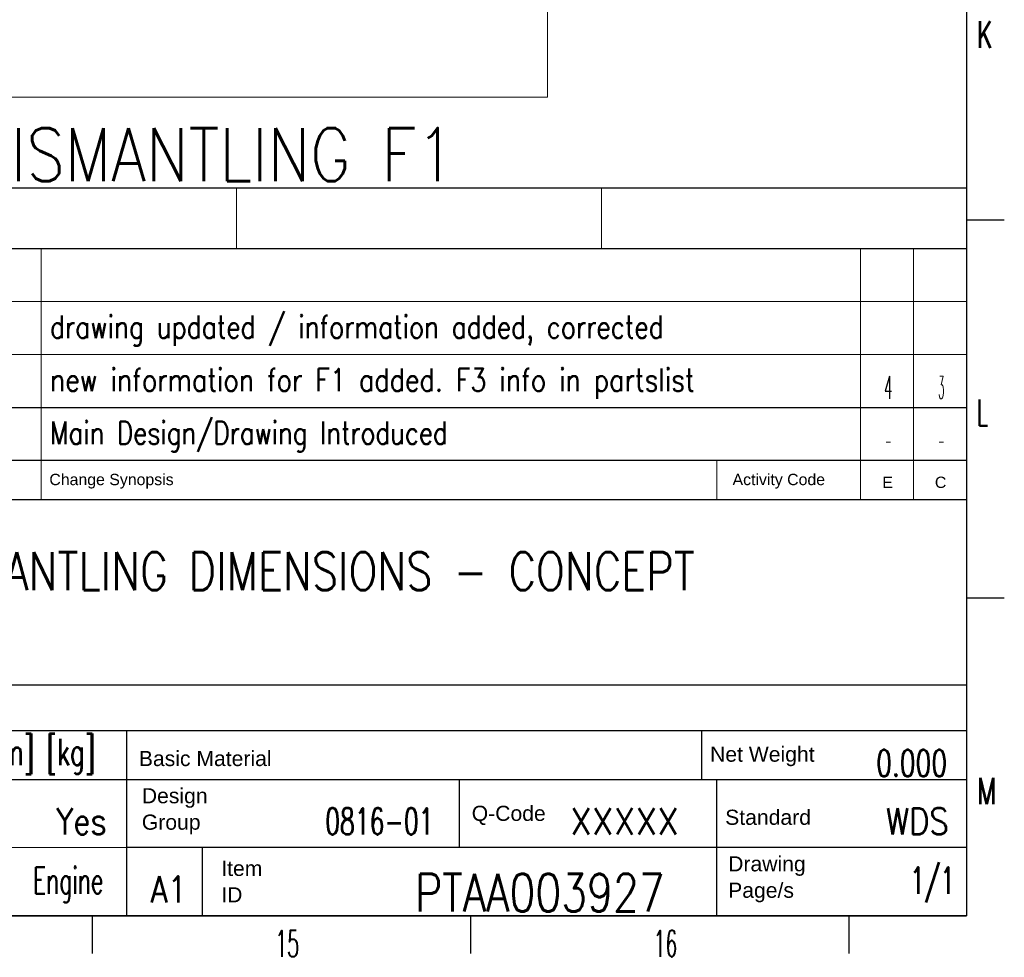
# Model space of a CAD drawing. Header units: millimetres. Extents: x 0 to 841, y -1 to 594.
# Tile 12 of 18: x 711 to 841, y -1 to 123. Entities that reach past the tile are written whole.
import ezdxf

# ---------------------------------------------------------------- set-up
doc = ezdxf.new("R2010")
doc.units = ezdxf.units.MM
doc.layers.add('1', color=7, linetype='Continuous', true_color=0xffffff)
doc.layers.add('210', color=7, linetype='Continuous', true_color=0xffffff)
doc.styles.add('Arial', font='Arial')
doc.styles.add('latin_extended', font='simplex.shx')

msp = doc.modelspace()

# ---------------------------------------------------------------- linework, layer by layer
at = {"layer": '1', "color": 145, "linetype": 'Continuous', "lineweight": 18}
for p in [(780.617, 586.388), (8.566, 113.196)]:
    msp.add_line(p, (780.617, 113.196), dxfattribs=at)
at = {"layer": '210', "color": 7, "linetype": 'Continuous', "lineweight": 25}
for p, q in [((836, 589), (836, 5)), ((636, 101.2), (836, 101.2)), ((836, 101.2), (836, 93.2)), ((836, 97), (841, 97)), ((836, 97), (841, 97)), ((636, 93.2), (836, 93.2)), ((636, 93.2), (836, 93.2)), ((836, 93.2), (836, 5)), ((643, 72.2), (836, 72.2)), ((643, 65.2), (836, 65.2)), ((636, 60), (836, 60)), ((836, 47), (841, 47)), ((636, 35.5), (836, 35.5)), ((636, 29.5), (836, 29.5)), ((724.995, 29.5), (724.995, 5)), ((801, 23), (801, 29.5)), ((636, 23), (836, 23)), ((768.995, 14), (768.995, 23)), ((803, 5), (803, 23)), ((836, 14), (724.995, 14)), ((734.995, 14), (734.995, 5)), ((5, 5), (836, 5)), ((836, 5), (636, 5)), ((720.5, 0), (720.5, 5)), ((770.5, 0), (770.5, 5)), ((820.5, 0), (820.5, 5))]:
    msp.add_line(p, q, dxfattribs=at)
at = {"layer": '210', "color": 7, "linetype": 'Continuous', "lineweight": 13}
for p, q in [((739.5, 101.2), (739.5, 93.2)), ((787.75, 101.2), (787.75, 93.2))]:
    msp.add_line(p, q, dxfattribs=at)
at = {"layer": '210', "color": 254, "linetype": 'Continuous', "lineweight": 13}
for p, q in [((713.695, 93.2), (713.695, 60)), ((643, 86.2), (836, 86.2)), ((643, 79.2), (836, 79.2)), ((692.7, 14), (724.995, 14))]:
    msp.add_line(p, q, dxfattribs=at)
at = {"layer": '210', "color": 254, "linetype": 'Continuous', "lineweight": 18}
for p, q in [((822, 93.2), (822, 60)), ((829, 93.2), (829, 60)), ((803, 65.2), (803, 60))]:
    msp.add_line(p, q, dxfattribs=at)

# ---------------------------------------------------------------- texts
at = {"layer": '1', "color": 2, "linetype": 'Continuous', "lineweight": 13, "insert": (660.163, 102.113), "char_height": 7, "attachment_point": 7, "line_spacing_factor": 0.963855, "style": 'latin_extended'}
msp.add_mtext('\\W0.8508;STANDARD DISMANTLING F1', dxfattribs=at)
at = {"layer": '210', "color": 254, "linetype": 'Continuous', "lineweight": 13, "attachment_point": 7}
for s, insert, char_height, line_spacing_factor, style in [('\\W0.6380;K', (837.392, 119.74), 3.5, 0.963855, 'latin_extended'), ('\\W0.5742;L', (837.392, 69.74), 3.5, 0.963855, 'latin_extended'), ('\\fArial|b0|i0;\\W1.0000;Change Synopsis', (714.779, 61.461), 1.5, 1.047437, 'Arial'), ('\\fArial|b0|i0;\\W1.0000;Activity Code', (805.08, 61.461), 1.5, 1.047437, 'Arial'), ('\\fArial|b0|i0;\\W1.0000;E', (824.881, 61.531), 1.5, 1.047437, 'Arial'), ('\\fArial|b0|i0;\\W1.0000;C', (831.823, 61.519), 1.5, 1.047437, 'Arial'), ('\\fArial|b0|i0;\\W1.0000;Basic Material', (726.606, 24.748), 2, 1.047437, 'Arial'), ('\\fArial|b0|i0;\\W1.0000;Net Weight', (802.106, 24.748), 2, 1.047437, 'Arial'), ('\\W0.7055;M', (837.392, 19.74), 3.5, 0.963855, 'latin_extended'), ('\\fArial|b0|i0;\\W1.0000;Design\\PGroup', (727, 15.761), 2, 1.047437, 'Arial'), ('\\fArial|b0|i0;\\W1.0000;Q-Code', (770.606, 16.98), 2, 1.047437, 'Arial'), ('\\fArial|b0|i0;\\W1.0000;Standard', (804.106, 16.981), 2, 1.047437, 'Arial'), ('\\fArial|b0|i0;\\W1.0000;Item\\PID', (737.5, 6.761), 2, 1.047437, 'Arial'), ('\\fArial|b0|i0;\\W1.0000;Drawing\\PPage/s', (804.5, 6.761), 2, 1.047437, 'Arial'), ('\\W0.5232;15', (744.647, -0.442), 3.5, 0.963855, 'latin_extended'), ('\\W0.5232;16', (794.647, -0.442), 3.5, 0.963855, 'latin_extended')]:
    msp.add_mtext(s, dxfattribs=dict(at, insert=insert, char_height=char_height, line_spacing_factor=line_spacing_factor, style=style))
at = {"layer": '210', "color": 3, "linetype": 'Continuous', "lineweight": 13}
for s, insert, char_height, attachment_point, line_spacing_factor, style in [('\\fArial|b0|i0;\\W1.0000;\\P ', (738.054, 94.41), 2, 9, 1.047437, 'Arial'), ('\\fArial|b0|i0;\\W1.0000;\\P ', (786.304, 94.41), 2, 9, 1.047437, 'Arial'), ('\\fArial|b0|i0;\\W1.0000;\\P ', (834.554, 94.41), 2, 9, 1.047437, 'Arial'), ('\\W1.0000;', (714.859, 87.324), 3, 7, 0.963855, 'latin_extended'), ('\\W0.8131;drawing updated / information added, corrected', (714.859, 80.324), 3, 7, 0.963855, 'latin_extended'), ('\\W1.0000;', (825.659, 80.324), 3, 7, 0.963855, 'latin_extended'), ('\\W1.0000;', (832.659, 80.324), 3, 7, 0.963855, 'latin_extended'), ('\\W0.8295;new information for F1 added. F3 info in partslist', (714.859, 73.324), 3, 7, 0.963855, 'latin_extended'), ('\\W0.4193;4', (825.111, 73.324), 3, 7, 0.963855, 'latin_extended'), ('\\W0.3281;3', (832.25, 73.324), 3, 7, 0.963855, 'latin_extended'), ('\\W0.8003;Main Design/Drawing Introduced', (714.859, 66.324), 3, 7, 0.963855, 'latin_extended'), ('\\W0.2536;-', (825.25, 66.324), 3, 7, 0.963855, 'latin_extended'), ('\\W0.2536;-', (832.25, 66.324), 3, 7, 0.963855, 'latin_extended'), ('\\W0.8088;DISMANTLING DIMENSIONS - CONCEPT', (696.265, 48.041), 5, 7, 0.963855, 'latin_extended'), ('\\W1.0000;', (834.186, 29.979), 3.5, 7, 0.963855, 'latin_extended'), ('\\W0.6718;[mm] [kg]', (703.907, 23.729), 3.5, 7, 0.963855, 'latin_extended'), ('\\W0.6940;0.000', (824.069, 23.429), 3.5, 7, 0.963855, 'latin_extended'), ('\\W0.8400;Yes', (715.674, 15.729), 3.5, 7, 0.963855, 'latin_extended'), ('\\W0.6539;0816-01', (751.231, 15.729), 3.5, 7, 0.963855, 'latin_extended'), ('\\W0.9607;XXXXX', (783.616, 15.729), 3.5, 7, 0.963855, 'latin_extended'), ('\\W0.8521;WDS', (825.332, 15.729), 3.5, 7, 0.963855, 'latin_extended'), ('\\W0.6065;Engine', (712.632, 6.729), 3.5, 7, 0.963855, 'latin_extended'), ('\\W0.7979;PTAA003927', (763.115, 5.541), 5, 7, 0.963855, 'latin_extended'), ('\\W0.6315;1/1', (828.557, 6.729), 3.5, 7, 0.963855, 'latin_extended'), ('\\W0.8373;A1', (728.147, 6.729), 3.5, 7, 0.963855, 'latin_extended')]:
    msp.add_mtext(s, dxfattribs=dict(at, insert=insert, char_height=char_height, attachment_point=attachment_point, line_spacing_factor=line_spacing_factor, style=style))

doc.saveas('drawing.dxf')
